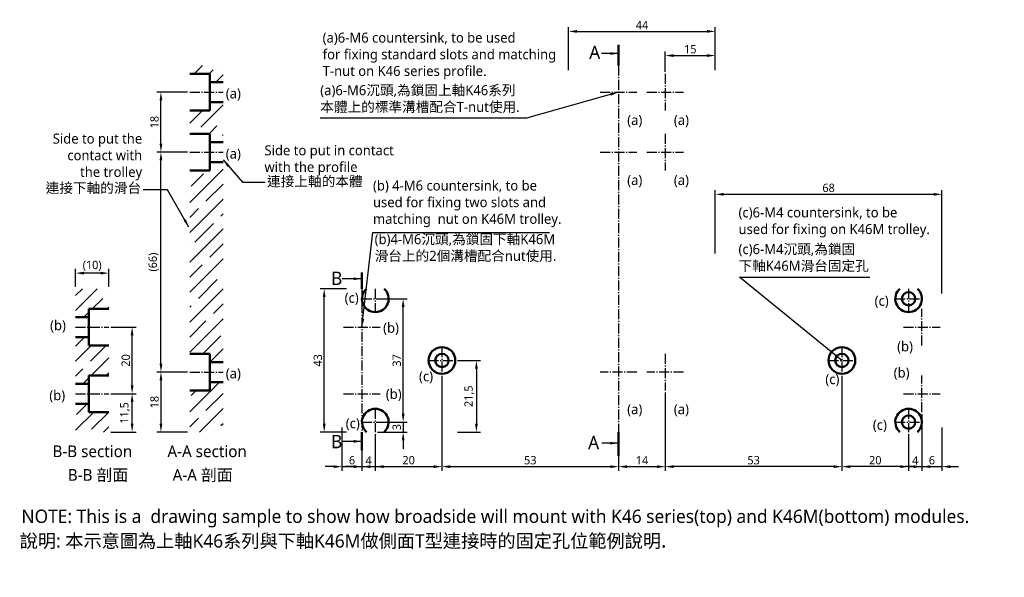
# Model space of a CAD drawing. Header units: millimetres. Extents: x 274 to 569, y 173 to 341.
import ezdxf

# ---------------------------------------------------------------- set-up
doc = ezdxf.new("R2010")
doc.units = ezdxf.units.MM
doc.linetypes.add('中心線3', pattern=[4.3, 3, -0.5, 0.3, -0.5])
doc.linetypes.add('中心線5', pattern=[7.2, 5, -1, 0.2, -1])
doc.layers.get('Defpoints').update_dxf_attribs({"color": 1})
doc.layers.add('中心線', color=5, linetype='中心線3')
doc.layers.add('標註線', color=3, linetype='Continuous')
doc.layers.add('外框線', color=7, linetype='Continuous', lineweight=50)
doc.styles.get("Standard").update_dxf_attribs({"font": 'msjh.ttf'})
doc.dimstyles.new('ISO-25', dxfattribs={"dimtxt": 2.5, "dimasz": 2.5, "dimexe": 1.25, "dimexo": 0.625, "dimtad": 1, "dimdec": 8, "dimtxsty": 'Standard', "dimcen": 2.5, "dimadec": 0, "dimazin": 0, "dimtfac": 1, "dimtdec": 8, "dimtmove": 0, "dimatfit": 3, "dimfxl": 0, "dimarcsym": 0})
pattern_1 = [(45, (-58.822, -132.352), (-4.49013, 4.49013), []), (45, (-54.3316, -132.352), (-4.49013, 4.49013), [7.9375, -1.5875, 0, -1.5875])]

# ---------------------------------------------------------------- blocks, each defined once
blk = doc.blocks.new('*D1')
at = {"layer": 'Defpoints', "color": 0}
for p in [(290.5, 264.64), (290.5, 259.94), (300.5, 259.94)]:
    blk.add_point(p, dxfattribs=at)
at = {"layer": '標註線', "color": 0, "lineweight": -2}
for p, q in [((290.5, 260.57), (290.5, 265.89)), ((300.5, 260.57), (300.5, 265.89)), ((298, 264.64), (293, 264.64))]:
    blk.add_line(p, q, dxfattribs=at)
at = {"layer": '標註線', "color": 0}
for points in [[(293, 265.05), (293, 264.22), (290.5, 264.64)], [(298, 265.05), (298, 264.22), (300.5, 264.64)]]:
    blk.add_solid(points, dxfattribs=at)
at = {"layer": '標註線', "color": 0, "insert": (295.5, 266.82), "char_height": 2.5, "attachment_point": 5}
blk.add_mtext('(10)', dxfattribs=at)
blk = doc.blocks.new('*D2')
at = {"layer": 'Defpoints', "color": 0}
for p in [(300.5, 228.44), (307.48, 228.44), (300.5, 216.94)]:
    blk.add_point(p, dxfattribs=at)
at = {"layer": '標註線', "color": 0, "lineweight": -2}
for p, q in [((301.13, 228.44), (308.73, 228.44)), ((307.48, 219.44), (307.48, 225.94)), ((301.13, 216.94), (308.73, 216.94))]:
    blk.add_line(p, q, dxfattribs=at)
at = {"layer": '標註線', "color": 0}
for points in [[(307.07, 225.94), (307.9, 225.94), (307.48, 228.44)], [(307.07, 219.44), (307.9, 219.44), (307.48, 216.94)]]:
    blk.add_solid(points, dxfattribs=at)
at = {"layer": '標註線', "color": 0, "insert": (305.35, 222.69), "char_height": 2.5, "attachment_point": 5, "rotation": 90}
blk.add_mtext('11,5', dxfattribs=at)
blk = doc.blocks.new('*D3')
at = {"layer": 'Defpoints', "color": 0}
for p in [(300.5, 248.44), (307.48, 248.44), (300.5, 228.44)]:
    blk.add_point(p, dxfattribs=at)
at = {"layer": '標註線', "color": 0, "lineweight": -2}
for p, q in [((301.13, 248.44), (308.73, 248.44)), ((307.48, 230.94), (307.48, 245.94)), ((301.13, 228.44), (308.73, 228.44))]:
    blk.add_line(p, q, dxfattribs=at)
at = {"layer": '標註線', "color": 0}
for points in [[(307.07, 245.94), (307.9, 245.94), (307.48, 248.44)], [(307.07, 230.94), (307.9, 230.94), (307.48, 228.44)]]:
    blk.add_solid(points, dxfattribs=at)
at = {"layer": '標註線', "color": 0, "insert": (305.57, 238.44), "char_height": 2.5, "attachment_point": 5, "rotation": 90}
blk.add_mtext('20', dxfattribs=at)
blk = doc.blocks.new('*D4')
at = {"layer": 'Defpoints', "color": 0}
for p in [(316.13, 318.94), (324.76, 318.94), (324.76, 300.94)]:
    blk.add_point(p, dxfattribs=at)
at = {"layer": '標註線', "color": 0, "lineweight": -2}
for p, q in [((324.14, 318.94), (314.88, 318.94)), ((316.13, 303.44), (316.13, 316.44)), ((324.14, 300.94), (314.88, 300.94))]:
    blk.add_line(p, q, dxfattribs=at)
at = {"layer": '標註線', "color": 0}
for points in [[(315.72, 316.44), (316.55, 316.44), (316.13, 318.94)], [(315.72, 303.44), (316.55, 303.44), (316.13, 300.94)]]:
    blk.add_solid(points, dxfattribs=at)
at = {"layer": '標註線', "color": 0, "insert": (314.21, 309.94), "char_height": 2.5, "attachment_point": 5, "rotation": 90}
blk.add_mtext('18', dxfattribs=at)
blk = doc.blocks.new('*D5')
at = {"layer": 'Defpoints', "color": 0}
for p in [(365.11, 259.94), (372.45, 259.94), (372.45, 216.94)]:
    blk.add_point(p, dxfattribs=at)
at = {"layer": '標註線', "color": 0, "lineweight": -2}
for p, q in [((371.82, 259.94), (363.86, 259.94)), ((365.11, 219.44), (365.11, 257.44)), ((371.82, 216.94), (363.86, 216.94))]:
    blk.add_line(p, q, dxfattribs=at)
at = {"layer": '標註線', "color": 0}
for points in [[(364.7, 257.44), (365.53, 257.44), (365.11, 259.94)], [(364.7, 219.44), (365.53, 219.44), (365.11, 216.94)]]:
    blk.add_solid(points, dxfattribs=at)
at = {"layer": '標註線', "color": 0, "insert": (363.2, 238.44), "char_height": 2.5, "attachment_point": 5, "rotation": 90}
blk.add_mtext('43', dxfattribs=at)
blk = doc.blocks.new('*D6')
at = {"layer": 'Defpoints', "color": 0}
for p in [(370.45, 218.94), (376.45, 216.94), (376.45, 206.57)]:
    blk.add_point(p, dxfattribs=at)
at = {"layer": '標註線', "color": 0, "lineweight": -2}
for p, q in [((370.45, 218.32), (370.45, 205.32)), ((376.45, 216.32), (376.45, 205.32)), ((367.95, 206.57), (365.45, 206.57)), ((370.45, 206.57), (376.45, 206.57)), ((378.95, 206.57), (381.45, 206.57))]:
    blk.add_line(p, q, dxfattribs=at)
at = {"layer": '標註線', "color": 0}
for points in [[(367.95, 206.99), (367.95, 206.15), (370.45, 206.57)], [(378.95, 206.99), (378.95, 206.15), (376.45, 206.57)]]:
    blk.add_solid(points, dxfattribs=at)
at = {"layer": '標註線', "color": 0, "insert": (373.45, 208.49), "char_height": 2.5, "attachment_point": 5}
blk.add_mtext('6', dxfattribs=at)
blk = doc.blocks.new('*D7')
at = {"layer": 'Defpoints', "color": 0}
for p in [(544.45, 222.94), (550.45, 218.94), (550.45, 206.57)]:
    blk.add_point(p, dxfattribs=at)
at = {"layer": '標註線', "color": 0, "lineweight": -2}
for p, q in [((544.45, 222.32), (544.45, 205.32)), ((550.45, 218.32), (550.45, 205.32)), ((541.95, 206.57), (539.45, 206.57)), ((544.45, 206.57), (550.45, 206.57)), ((552.95, 206.57), (555.45, 206.57))]:
    blk.add_line(p, q, dxfattribs=at)
at = {"layer": '標註線', "color": 0}
for points in [[(541.95, 206.99), (541.95, 206.15), (544.45, 206.57)], [(552.95, 206.99), (552.95, 206.15), (550.45, 206.57)]]:
    blk.add_solid(points, dxfattribs=at)
at = {"layer": '標註線', "color": 0, "insert": (547.45, 208.49), "char_height": 2.5, "attachment_point": 5}
blk.add_mtext('6', dxfattribs=at)
blk = doc.blocks.new('*D8')
at = {"layer": 'Defpoints', "color": 0}
for p in [(316.13, 300.94), (324.14, 300.94), (324.76, 234.94)]:
    blk.add_point(p, dxfattribs=at)
at = {"layer": '標註線', "color": 0, "lineweight": -2}
for p, q in [((323.51, 300.94), (314.88, 300.94)), ((316.13, 237.44), (316.13, 298.44)), ((324.14, 234.94), (314.88, 234.94))]:
    blk.add_line(p, q, dxfattribs=at)
at = {"layer": '標註線', "color": 0}
for points in [[(315.72, 298.44), (316.55, 298.44), (316.13, 300.94)], [(315.72, 237.44), (316.55, 237.44), (316.13, 234.94)]]:
    blk.add_solid(points, dxfattribs=at)
at = {"layer": '標註線', "color": 0, "insert": (313.95, 267.94), "char_height": 2.5, "attachment_point": 5, "rotation": 90}
blk.add_mtext('(66)', dxfattribs=at)
blk = doc.blocks.new('*D9')
at = {"layer": 'Defpoints', "color": 0}
for p in [(316.13, 234.94), (316.13, 216.94), (324.76, 216.94)]:
    blk.add_point(p, dxfattribs=at)
at = {"layer": '標註線', "color": 0, "lineweight": -2}
for p, q in [((315.51, 234.94), (314.88, 234.94)), ((316.13, 232.44), (316.13, 219.44)), ((324.14, 216.94), (314.88, 216.94))]:
    blk.add_line(p, q, dxfattribs=at)
at = {"layer": '標註線', "color": 0}
for points in [[(315.72, 232.44), (316.55, 232.44), (316.13, 234.94)], [(315.72, 219.44), (316.55, 219.44), (316.13, 216.94)]]:
    blk.add_solid(points, dxfattribs=at)
at = {"layer": '標註線', "color": 0, "insert": (314.21, 225.94), "char_height": 2.5, "attachment_point": 5, "rotation": 90}
blk.add_mtext('18', dxfattribs=at)
blk = doc.blocks.new('*D10')
at = {"layer": 'Defpoints', "color": 0}
for p in [(550.45, 288.28), (482.45, 269.94), (550.45, 257.94)]:
    blk.add_point(p, dxfattribs=at)
at = {"layer": '標註線', "color": 0, "lineweight": -2}
for p, q in [((482.45, 270.57), (482.45, 289.53)), ((550.45, 258.57), (550.45, 289.53)), ((484.95, 288.28), (547.95, 288.28))]:
    blk.add_line(p, q, dxfattribs=at)
at = {"layer": '標註線', "color": 0}
for points in [[(484.95, 288.7), (484.95, 287.86), (482.45, 288.28)], [(547.95, 288.7), (547.95, 287.86), (550.45, 288.28)]]:
    blk.add_solid(points, dxfattribs=at)
at = {"layer": '標註線', "color": 0, "insert": (516.45, 290.2), "char_height": 2.5, "attachment_point": 5}
blk.add_mtext('68', dxfattribs=at)
blk = doc.blocks.new('*D11')
at = {"layer": 'Defpoints', "color": 0}
for p in [(482.45, 329.91), (467.45, 324.44), (482.45, 324.94)]:
    blk.add_point(p, dxfattribs=at)
at = {"layer": '標註線', "color": 0, "lineweight": -2}
for p, q in [((467.45, 325.07), (467.45, 331.16)), ((482.45, 325.57), (482.45, 331.16)), ((469.95, 329.91), (479.95, 329.91))]:
    blk.add_line(p, q, dxfattribs=at)
at = {"layer": '標註線', "color": 0}
for points in [[(469.95, 330.33), (469.95, 329.49), (467.45, 329.91)], [(479.95, 330.33), (479.95, 329.49), (482.45, 329.91)]]:
    blk.add_solid(points, dxfattribs=at)
at = {"layer": '標註線', "color": 0, "insert": (474.95, 331.83), "char_height": 2.5, "attachment_point": 5}
blk.add_mtext('15', dxfattribs=at)
blk = doc.blocks.new('*D13')
at = {"layer": 'Defpoints', "color": 0}
for p in [(467.45, 229.44), (453.45, 216.94), (467.45, 206.57)]:
    blk.add_point(p, dxfattribs=at)
at = {"layer": '標註線', "color": 0, "lineweight": -2}
for p, q in [((467.45, 228.82), (467.45, 205.32)), ((453.45, 216.32), (453.45, 205.32)), ((455.95, 206.57), (464.95, 206.57))]:
    blk.add_line(p, q, dxfattribs=at)
at = {"layer": '標註線', "color": 0}
for points in [[(455.95, 206.99), (455.95, 206.15), (453.45, 206.57)], [(464.95, 206.99), (464.95, 206.15), (467.45, 206.57)]]:
    blk.add_solid(points, dxfattribs=at)
at = {"layer": '標註線', "color": 0, "insert": (460.45, 208.47), "char_height": 2.5, "attachment_point": 5}
blk.add_mtext('14', dxfattribs=at)
blk = doc.blocks.new('*D14')
at = {"layer": 'Defpoints', "color": 0}
for p in [(400.45, 234.44), (380.45, 216.94), (400.45, 206.57)]:
    blk.add_point(p, dxfattribs=at)
at = {"layer": '標註線', "color": 0, "lineweight": -2}
for p, q in [((400.45, 233.82), (400.45, 205.32)), ((380.45, 216.32), (380.45, 205.32)), ((382.95, 206.57), (397.95, 206.57))]:
    blk.add_line(p, q, dxfattribs=at)
at = {"layer": '標註線', "color": 0}
for points in [[(382.95, 206.99), (382.95, 206.15), (380.45, 206.57)], [(397.95, 206.99), (397.95, 206.15), (400.45, 206.57)]]:
    blk.add_solid(points, dxfattribs=at)
at = {"layer": '標註線', "color": 0, "insert": (390.45, 208.49), "char_height": 2.5, "attachment_point": 5}
blk.add_mtext('20', dxfattribs=at)
blk = doc.blocks.new('*D15')
at = {"layer": 'Defpoints', "color": 0}
for p in [(400.45, 234.44), (453.45, 216.94), (453.45, 206.57)]:
    blk.add_point(p, dxfattribs=at)
at = {"layer": '標註線', "color": 0, "lineweight": -2}
for p, q in [((400.45, 233.82), (400.45, 205.32)), ((453.45, 216.32), (453.45, 205.32)), ((402.95, 206.57), (450.95, 206.57))]:
    blk.add_line(p, q, dxfattribs=at)
at = {"layer": '標註線', "color": 0}
for points in [[(402.95, 206.99), (402.95, 206.15), (400.45, 206.57)], [(450.95, 206.99), (450.95, 206.15), (453.45, 206.57)]]:
    blk.add_solid(points, dxfattribs=at)
at = {"layer": '標註線', "color": 0, "insert": (426.95, 208.49), "char_height": 2.5, "attachment_point": 5}
blk.add_mtext('53', dxfattribs=at)
blk = doc.blocks.new('*D16')
at = {"layer": 'Defpoints', "color": 0}
for p in [(520.45, 234.44), (540.45, 216.94), (520.45, 206.57)]:
    blk.add_point(p, dxfattribs=at)
at = {"layer": '標註線', "color": 0, "lineweight": -2}
for p, q in [((520.45, 233.82), (520.45, 205.32)), ((540.45, 216.32), (540.45, 205.32)), ((537.95, 206.57), (522.95, 206.57))]:
    blk.add_line(p, q, dxfattribs=at)
at = {"layer": '標註線', "color": 0}
for points in [[(522.95, 206.99), (522.95, 206.15), (520.45, 206.57)], [(537.95, 206.99), (537.95, 206.15), (540.45, 206.57)]]:
    blk.add_solid(points, dxfattribs=at)
at = {"layer": '標註線', "color": 0, "insert": (530.45, 208.49), "char_height": 2.5, "attachment_point": 5}
blk.add_mtext('20', dxfattribs=at)
blk = doc.blocks.new('*D17')
at = {"layer": 'Defpoints', "color": 0}
for p in [(520.45, 234.44), (467.45, 229.44), (467.45, 206.57)]:
    blk.add_point(p, dxfattribs=at)
at = {"layer": '標註線', "color": 0, "lineweight": -2}
for p, q in [((520.45, 233.82), (520.45, 205.32)), ((467.45, 228.82), (467.45, 205.32)), ((517.95, 206.57), (469.95, 206.57))]:
    blk.add_line(p, q, dxfattribs=at)
at = {"layer": '標註線', "color": 0}
for points in [[(469.95, 206.99), (469.95, 206.15), (467.45, 206.57)], [(517.95, 206.99), (517.95, 206.15), (520.45, 206.57)]]:
    blk.add_solid(points, dxfattribs=at)
at = {"layer": '標註線', "color": 0, "insert": (493.95, 208.49), "char_height": 2.5, "attachment_point": 5}
blk.add_mtext('53', dxfattribs=at)
blk = doc.blocks.new('*D18')
at = {"layer": 'Defpoints', "color": 0}
for p in [(380.45, 256.94), (388.8, 256.94), (380.45, 219.94)]:
    blk.add_point(p, dxfattribs=at)
at = {"layer": '標註線', "color": 0, "lineweight": -2}
for p, q in [((381.07, 256.94), (390.05, 256.94)), ((388.8, 222.44), (388.8, 254.44)), ((381.07, 219.94), (390.05, 219.94))]:
    blk.add_line(p, q, dxfattribs=at)
at = {"layer": '標註線', "color": 0}
for points in [[(388.39, 254.44), (389.22, 254.44), (388.8, 256.94)], [(388.39, 222.44), (389.22, 222.44), (388.8, 219.94)]]:
    blk.add_solid(points, dxfattribs=at)
at = {"layer": '標註線', "color": 0, "insert": (386.89, 238.44), "char_height": 2.5, "attachment_point": 5, "rotation": 90}
blk.add_mtext('37', dxfattribs=at)
blk = doc.blocks.new('*D19')
at = {"layer": 'Defpoints', "color": 0}
for p in [(380.45, 219.94), (380.45, 216.94), (388.8, 216.94)]:
    blk.add_point(p, dxfattribs=at)
at = {"layer": '標註線', "color": 0, "lineweight": -2}
for p, q in [((388.8, 222.44), (388.8, 224.94)), ((381.07, 219.94), (390.05, 219.94)), ((388.8, 219.94), (388.8, 216.94)), ((381.07, 216.94), (390.05, 216.94)), ((388.8, 214.44), (388.8, 211.94))]:
    blk.add_line(p, q, dxfattribs=at)
at = {"layer": '標註線', "color": 0}
for points in [[(388.39, 222.44), (389.22, 222.44), (388.8, 219.94)], [(388.39, 214.44), (389.22, 214.44), (388.8, 216.94)]]:
    blk.add_solid(points, dxfattribs=at)
at = {"layer": '標註線', "color": 0, "insert": (386.89, 218.44), "char_height": 2.5, "attachment_point": 5, "rotation": 90}
blk.add_mtext('3', dxfattribs=at)
blk = doc.blocks.new('*D20')
at = {"layer": 'Defpoints', "color": 0}
for p in [(482.45, 337.16), (438.45, 324.94), (482.45, 324.94)]:
    blk.add_point(p, dxfattribs=at)
at = {"layer": '標註線', "color": 0, "lineweight": -2}
for p, q in [((438.45, 325.57), (438.45, 338.41)), ((440.95, 337.16), (479.95, 337.16)), ((482.45, 325.57), (482.45, 338.41))]:
    blk.add_line(p, q, dxfattribs=at)
at = {"layer": '標註線', "color": 0}
for points in [[(440.95, 337.58), (440.95, 336.74), (438.45, 337.16)], [(479.95, 337.58), (479.95, 336.74), (482.45, 337.16)]]:
    blk.add_solid(points, dxfattribs=at)
at = {"layer": '標註線', "color": 0, "insert": (460.45, 339.04), "char_height": 2.5, "attachment_point": 5}
blk.add_mtext('44', dxfattribs=at)
blk = doc.blocks.new('*D21')
at = {"layer": 'Defpoints', "color": 0}
for p in [(404.45, 238.44), (404.45, 216.94), (410.78, 216.94)]:
    blk.add_point(p, dxfattribs=at)
at = {"layer": '標註線', "color": 0, "lineweight": -2}
for p, q in [((405.07, 238.44), (412.03, 238.44)), ((410.78, 235.94), (410.78, 219.44)), ((405.07, 216.94), (412.03, 216.94))]:
    blk.add_line(p, q, dxfattribs=at)
at = {"layer": '標註線', "color": 0}
for points in [[(410.36, 235.94), (411.2, 235.94), (410.78, 238.44)], [(410.36, 219.44), (411.2, 219.44), (410.78, 216.94)]]:
    blk.add_solid(points, dxfattribs=at)
at = {"layer": '標註線', "color": 0, "insert": (408.65, 227.69), "char_height": 2.5, "attachment_point": 5, "rotation": 90}
blk.add_mtext('21,5', dxfattribs=at)
blk = doc.blocks.new('*D22')
at = {"layer": 'Defpoints', "color": 0}
for p in [(376.45, 216.94), (380.45, 216.94), (380.45, 206.57)]:
    blk.add_point(p, dxfattribs=at)
at = {"layer": '標註線', "color": 0, "lineweight": -2}
for p, q in [((376.45, 216.32), (376.45, 205.32)), ((380.45, 216.32), (380.45, 205.32)), ((373.95, 206.57), (371.45, 206.57)), ((376.45, 206.57), (380.45, 206.57)), ((382.95, 206.57), (385.45, 206.57))]:
    blk.add_line(p, q, dxfattribs=at)
at = {"layer": '標註線', "color": 0}
for points in [[(373.95, 206.99), (373.95, 206.15), (376.45, 206.57)], [(382.95, 206.99), (382.95, 206.15), (380.45, 206.57)]]:
    blk.add_solid(points, dxfattribs=at)
at = {"layer": '標註線', "color": 0, "insert": (378.45, 208.45), "char_height": 2.5, "attachment_point": 5}
blk.add_mtext('4', dxfattribs=at)
blk = doc.blocks.new('*D23')
at = {"layer": 'Defpoints', "color": 0}
for p in [(544.45, 222.94), (540.45, 216.94), (544.45, 206.57)]:
    blk.add_point(p, dxfattribs=at)
at = {"layer": '標註線', "color": 0, "lineweight": -2}
for p, q in [((544.45, 222.32), (544.45, 205.32)), ((540.45, 216.32), (540.45, 205.32)), ((537.95, 206.57), (535.45, 206.57)), ((540.45, 206.57), (544.45, 206.57)), ((546.95, 206.57), (549.45, 206.57))]:
    blk.add_line(p, q, dxfattribs=at)
at = {"layer": '標註線', "color": 0}
for points in [[(537.95, 206.99), (537.95, 206.15), (540.45, 206.57)], [(546.95, 206.99), (546.95, 206.15), (544.45, 206.57)]]:
    blk.add_solid(points, dxfattribs=at)
at = {"layer": '標註線', "color": 0, "insert": (542.45, 208.45), "char_height": 2.5, "attachment_point": 5}
blk.add_mtext('4', dxfattribs=at)

msp = doc.modelspace()

# ---------------------------------------------------------------- hatches: boundary and pattern name
h = msp.add_hatch()
h.set_pattern_fill('ANSI35', color=256, style=0)
h.set_pattern_definition(pattern_1)
h.paths.add_polyline_path([(330.76289318, 321.94400542), (334.76289318, 321.94400542), (334.76289318, 326.94400542), (324.76289318, 326.94400542), (324.76289318, 324.44400542), (330.76289318, 324.44400542)])
h = msp.add_hatch()
h.set_pattern_fill('ANSI35', color=256, style=0)
h.set_pattern_definition(pattern_1)
h.paths.add_polyline_path([(334.76289318, 315.94400542), (330.76289318, 315.94400542), (330.76289318, 313.44400542), (324.76289318, 313.44400542), (324.76289318, 308.44400542), (330.76289318, 308.44400542), (330.76289318, 305.94400542), (334.76289318, 305.94400542)])
h = msp.add_hatch()
h.set_pattern_fill('ANSI35', color=256, style=0)
h.set_pattern_definition([(45, (-45.157, -133.352), (-4.49013, 4.49013), []), (45, (-40.667, -133.352), (-4.49013, 4.49013), [7.9375, -1.5875, 0, -1.5875])])
h.paths.add_polyline_path([(300.50187442, 233.94400542), (300.50187442, 242.94400542), (294.50187442, 242.94400542), (294.50187442, 245.44400542), (290.50187442, 245.44400542), (290.50187442, 231.44400542), (294.50187442, 231.44400542), (294.50187442, 233.94400542)])

# ---------------------------------------------------------------- linework, layer by layer
at = {"lineweight": 50}
for p, q in [((324.76289318, 324.44400542), (330.76289318, 324.44400542)), ((330.76289318, 313.44400542), (330.76289318, 324.44400542)), ((330.76289318, 321.94400542), (334.76289318, 321.94400542)), ((324.76289318, 313.44400542), (330.76289318, 313.44400542)), ((330.76289318, 315.94400542), (334.76289318, 315.94400542)), ((324.76289318, 306.44400542), (330.76289318, 306.44400542)), ((330.76289318, 295.44400542), (330.76289318, 306.44400542)), ((330.76289318, 303.94400542), (334.76289318, 303.94400542)), ((324.76289318, 295.44400542), (330.76289318, 295.44400542)), ((330.76289318, 297.94400542), (334.76289318, 297.94400542)), ((290.50187442, 251.44400542), (294.50187442, 251.44400542)), ((294.50187442, 253.94400542), (294.50187442, 242.94400542)), ((294.50187442, 253.94400542), (300.50187442, 253.94400542)), ((290.50187442, 245.44400542), (294.50187442, 245.44400542)), ((294.50187442, 242.94400542), (300.50187442, 242.94400542)), ((324.76289318, 240.44400542), (330.76289318, 240.44400542)), ((330.76289318, 229.44400542), (330.76289318, 240.44400542)), ((330.76289318, 237.94400542), (334.76289318, 237.94400542)), ((294.50187442, 233.94400542), (294.50187442, 222.94400542)), ((294.50187442, 233.94400542), (300.50187442, 233.94400542)), ((290.50187442, 231.44400542), (294.50187442, 231.44400542)), ((330.76289318, 231.94400542), (334.76289318, 231.94400542)), ((324.76289318, 229.44400542), (330.76289318, 229.44400542)), ((290.50187442, 225.44400542), (294.50187442, 225.44400542)), ((294.50187442, 222.94400542), (300.50187442, 222.94400542))]:
    msp.add_line(p, q, dxfattribs=at)
for p, q in [((324.76289318, 285.84864646), (334.76289318, 295.84864646)), ((330.76289318, 296.33877258), (330.7725726, 296.348452)), ((325.15991252, 290.73579192), (328.86812603, 294.44400542)), ((329.65004058, 286.24566386), (334.76289318, 291.35851646)), ((324.76289318, 276.86839034), (334.76289318, 286.86839034)), ((324.76289318, 281.35851646), (327.40497655, 284.00059983)), ((328.52750857, 285.12313184), (328.52750857, 285.12313184)), ((334.14016864, 281.7555358), (334.76289318, 282.37826034)), ((324.76289318, 267.88813422), (334.76289318, 277.88813422)), ((326.28244454, 273.89781169), (331.89510461, 279.51047177)), ((333.01763663, 280.63300378), (333.01763663, 280.63300378)), ((325.15991252, 272.77527968), (325.15991252, 272.77527968)), ((330.7725726, 269.40768363), (334.76289318, 273.39800422)), ((324.76289318, 258.9078781), (334.76289318, 268.9078781)), ((324.76289318, 263.39800422), (328.52750857, 267.1626196)), ((329.65004058, 268.28515162), (329.65004058, 268.28515162)), ((334.14016864, 263.79502356), (334.14016864, 263.79502356)), ((327.40497655, 257.05983147), (333.01763663, 262.67249154)), ((290.50187442, 253.39963315), (297.04624668, 259.94400542)), ((290.50187442, 257.88975928), (292.55612056, 259.94400542)), ((295.53637668, 253.94400542), (298.65220273, 257.05983147)), ((299.77473474, 258.18236348), (299.77473474, 258.18236348)), ((324.76289318, 249.92762198), (334.76289318, 259.92762198)), ((300.02650281, 253.94400542), (300.50187442, 254.41937703)), ((324.76289318, 254.4177481), (325.15991252, 254.81476744)), ((326.28244454, 255.93729945), (326.28244454, 255.93729945)), ((331.89510461, 252.56970341), (334.76289318, 255.43749198)), ((293.03954265, 251.44717139), (294.50187442, 252.90950315)), ((330.7725726, 251.44717139), (330.7725726, 251.44717139)), ((324.76289318, 240.94736585), (334.76289318, 250.94736585)), ((324.76289318, 245.43749198), (329.65004058, 250.32463937)), ((328.74966275, 240.44400542), (334.14016864, 245.83451131)), ((330.76289318, 237.96710973), (334.76289318, 241.96710973)), ((324.76289318, 222.98685361), (333.72004499, 231.94400542)), ((325.15991252, 227.87399907), (326.72991887, 229.44400542)), ((329.65004058, 223.38387101), (334.76289318, 228.49672361)), ((290.79447862, 222.261339), (293.97714505, 225.44400542)), ((290.50187442, 217.47860867), (295.96727117, 222.94400542)), ((295.28460668, 217.77121094), (300.45740117, 222.94400542)), ((327.70030111, 216.94400542), (334.76289318, 224.00659749)), ((328.52750857, 222.261339), (328.52750857, 222.261339)), ((324.76289318, 218.49672361), (327.40497655, 221.13880698)), ((334.14016864, 218.89374295), (334.76289318, 219.51646749)), ((298.94752729, 216.94400542), (300.50187442, 218.49835255)), ((333.01763663, 217.77121094), (333.01763663, 217.77121094))]:
    msp.add_line(p, q)
at = {"layer": '中心線'}
for p, q in [((453.44803074, 326.94400542), (453.44803074, 216.94400542)), ((467.44803074, 324.44400542), (467.44803074, 313.44400542)), ((324.76289318, 318.94400542), (334.76289318, 318.94400542)), ((447.94803074, 318.94400542), (458.94803074, 318.94400542)), ((461.94803074, 318.94400542), (472.94803074, 318.94400542)), ((467.44803074, 306.44400542), (467.44803074, 295.44400542)), ((324.76289318, 300.94400542), (334.76289318, 300.94400542)), ((447.94803074, 300.94400542), (458.94803074, 300.94400542)), ((461.94803074, 300.94400542), (472.94803074, 300.94400542)), ((376.44803074, 259.94400542), (376.44803074, 216.94400542)), ((380.44803074, 259.94400542), (380.44803074, 252.94400542)), ((540.44803074, 259.94400542), (540.44803074, 252.94400542)), ((376.44803074, 256.94400542), (384.44803074, 256.94400542)), ((536.44803074, 256.94400542), (544.44803074, 256.94400542)), ((544.44803074, 242.94400542), (544.44803074, 253.94400542)), ((290.50187442, 248.44400542), (300.50187442, 248.44400542)), ((370.94803074, 248.44400542), (381.94803074, 248.44400542)), ((538.94803074, 248.44400542), (549.94803074, 248.44400542)), ((400.44803074, 242.44400542), (400.44803074, 234.44400542)), ((520.44803074, 242.44400542), (520.44803074, 234.44400542)), ((467.44803074, 240.44400542), (467.44803074, 229.44400542)), ((396.44803074, 238.44400542), (404.44803074, 238.44400542)), ((516.44803074, 238.44400542), (524.44803074, 238.44400542)), ((324.76289318, 234.94400542), (334.76289318, 234.94400542)), ((458.94803074, 234.94400542), (447.94803074, 234.94400542)), ((472.94803074, 234.94400542), (461.94803074, 234.94400542)), ((544.44803074, 222.94400542), (544.44803074, 233.94400542)), ((290.50187442, 228.44400542), (300.50187442, 228.44400542)), ((370.94803074, 228.44400542), (381.94803074, 228.44400542)), ((538.94803074, 228.44400542), (549.94803074, 228.44400542)), ((380.44803074, 223.94400542), (380.44803074, 216.94400542)), ((540.44803074, 223.94400542), (540.44803074, 216.94400542)), ((376.44803074, 219.94400542), (384.44803074, 219.94400542)), ((536.44803074, 219.94400542), (544.44803074, 219.94400542))]:
    msp.add_line(p, q, dxfattribs=at)
at = {"layer": '外框線'}
for centre, radius in [((540.44803074, 256.94400542), 2), ((400.44803074, 238.44400542), 4), ((520.44803074, 238.44400542), 4), ((400.44803074, 238.44400542), 2), ((520.44803074, 238.44400542), 2), ((540.44803074, 219.94400542), 2)]:
    msp.add_circle(centre, radius, dxfattribs=at)
for centre, start, end in [((380.44803074, 256.94400542), 131.4096221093, 48.5903778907), ((540.44803074, 256.94400542), 131.4096221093, 48.5903778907), ((380.44803074, 219.94400542), 311.4096221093, 228.5903778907), ((540.44803074, 219.94400542), 311.4096221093, 228.5903778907)]:
    msp.add_arc(centre, 4, start, end, dxfattribs=at)
at = {"layer": '標註線', "lineweight": 50}
for p, q in [((453.44803074, 326.94400542), (453.44803074, 333.09672659)), ((376.44803074, 259.94400542), (376.44803074, 264.86204296)), ((376.44803074, 216.94400542), (376.44803074, 211.50404433)), ((453.44803074, 216.94400542), (453.44803074, 210.30948138)), ((453.44803074, 216.94400542), (453.44803074, 209.78018968))]:
    msp.add_line(p, q, dxfattribs=at)

# ---------------------------------------------------------------- texts
for s, insert, char_height, attachment_point in [('(a)6-M6 countersink, to be used\\Pfor fixing standard slots and matching\\PT-nut on K46 series profile.', (364.64451808, 336.79481645), 3, 1), ('Side to put the\\Pcontact with\\Pthe trolley', (310.51103393, 292.48927354), 3, 9), ('Side to put in contact\\Pwith the profile', (347.19676777, 302.9766752), 3, 1), ('(b) 4-M6 countersink, to be \\Pused for fixing two slots and \\Pmatching  nut on K46M trolley.', (379.74917327, 292.42502637), 3, 1), ('(c)6-M4 countersink, to be\\Pused for fixing on K46M trolley.', (489.42072994, 284.35042034), 3, 1), ('NOTE: This is a  drawing sample to show how broadside will mount with K46 series(top) and K46M(bottom) modules.', (274.26709653, 193.66638407), 4, 1)]:
    msp.add_mtext(s, dxfattribs=dict(insert=insert, char_height=char_height, attachment_point=attachment_point))
at = {"linetype": '中心線5', "lineweight": 50, "insert": (283.60393177, 212.92019337), "char_height": 3.5, "width": 7.105427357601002e-15, "attachment_point": 1}
msp.add_mtext('B-B section', dxfattribs=at)
at = {"linetype": '中心線5', "lineweight": 50, "insert": (318.08273637, 212.92019337), "char_height": 3.5, "attachment_point": 1}
msp.add_mtext('A-A section', dxfattribs=at)
at = {"layer": '標註線', "linetype": '中心線5', "lineweight": 50, "char_height": 4, "attachment_point": 1}
for s, insert in [('A', (444.60558981, 332.86982343)), ('B', (367.16497954, 265.08673482)), ('B', (367.14843971, 216.09884648)), ('A', (444.27763658, 215.79927173))]:
    msp.add_mtext(s, dxfattribs=dict(at, insert=insert))
at = {"layer": '標註線', "char_height": 3}
for s, insert, attachment_point in [('(a)', (335.5849763, 320.05293745), 1), ('(a)6-M6沉頭,為鎖固上軸K46系列\\P本體上的標準溝槽配合T-nut使用.', (363.93474727, 321.02236669), 1), ('(a)', (456.01945398, 312.06523099), 1), ('(a)', (470.01945398, 312.06523099), 1), ('(a)', (335.5849763, 301.99922451), 1), ('連接下軸的滑台', (310.18054734, 288.34269468), 9), ('連接上軸的本體', (347.9869446, 293.68021336), 1), ('(a)', (456.01945398, 294.06523099), 1), ('(a)', (470.01945398, 294.06523099), 1), ('(b)4-M6沉頭,為鎖固下軸K46M\\P滑台上的2個溝槽配合nut使用.', (380.24917327, 276.32331074), 1), ('(c)6-M4沉頭,為鎖固\\P下軸K46M滑台固定孔', (489.42072994, 273.33585996), 1), ('(c)', (371.24566211, 258.7416368), 1), ('(c)', (530.25385122, 257.83735101), 1), ('(b)', (282.87794448, 250.48121432), 1), ('(b)', (382.79242883, 249.73288856), 1), ('(b)', (537.00461, 244.15367221), 1), ('(a)', (335.5849763, 236.05293745), 1), ('(b)', (535.98263886, 236.2933481), 1), ('(c)', (393.55946767, 235.1905638), 1), ('(c)', (515.4606033, 234.32511441), 1), ('(b)', (282.6472681, 229.49864058), 1), ('(b)', (383.59861243, 229.88434587), 1), ('(a)', (456.01945398, 225.31184593), 1), ('(a)', (470.01945398, 225.31184593), 1), ('(c)', (371.57915302, 221.09532307), 1), ('(c)', (529.71936342, 220.62573557), 1)]:
    msp.add_mtext(s, dxfattribs=dict(at, insert=insert, attachment_point=attachment_point))
at = {"layer": '標註線', "linetype": '中心線5', "lineweight": 50, "char_height": 3.5, "width": 2.486899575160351e-14, "attachment_point": 1}
for s, insert in [('B-B 剖面', (288.19583079, 205.82452572)), ('A-A 剖面', (319.64345923, 205.82452572))]:
    msp.add_mtext(s, dxfattribs=dict(at, insert=insert))
at = {"layer": '標註線', "insert": (273.7554788, 186.78729592), "char_height": 4.5, "width": 5.684341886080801e-14, "attachment_point": 1}
msp.add_mtext('{\\H0.88889x;說明: 本示意圖為上軸K46系列與下軸K46M做側面T型連接時的固定孔位範例說明}.', dxfattribs=at)

# ---------------------------------------------------------------- dimensions: what is measured, and where the dimension line sits
at = {"layer": '標註線'}
for base, p1, p2, picture, middle in [((482.4480307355, 337.1608997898), (438.4480307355, 324.9440054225), (482.4480307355, 324.9440054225), '*D20', (460.4480307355, 339.0358997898)), ((482.4480307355, 329.9101282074), (467.4480307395, 324.4440054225), (482.4480307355, 324.9440054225), '*D11', (474.9480307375, 331.834353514)), ((550.4480307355, 288.2801524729), (482.4480307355, 269.9440054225), (550.4480307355, 257.9440054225), '*D10', (516.4480307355, 290.1971150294)), ((467.4480307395, 206.5701480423), (453.4480307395, 216.9440054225), (467.4480307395, 229.4440054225), '*D13', (460.4480307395, 208.4733920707)), ((544.44803074, 206.57014804), (540.44803074, 216.94400542), (544.44803074, 222.94400542), '*D23', (542.44803074, 208.44514804)), ((550.4480307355, 206.5701480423), (544.4480307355, 222.9440054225), (550.4480307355, 218.9440054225), '*D7', (547.4480307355, 208.4871105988)), ((376.4480307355, 206.5701480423), (370.4480307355, 218.9440054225), (376.4480307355, 216.9440054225), '*D6', (373.4480307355, 208.4871105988)), ((380.44803074, 206.57014804), (376.44803074, 216.94400542), (380.44803074, 216.94400542), '*D22', (378.44803074, 208.44514804))]:
    dim = msp.add_linear_dim(base=base, p1=p1, p2=p2, dimstyle='ISO-25', dxfattribs=at)
    dim.commit()
    dim.dimension.update_dxf_attribs({"geometry": picture, "text_midpoint": middle})
for base, p1, p2, picture, middle in [((316.1339307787, 318.9440054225), (324.7628931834, 300.9440054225), (324.7628931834, 318.9440054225), '*D4', (314.209705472, 309.9440054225)), ((365.1131093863, 259.9440054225), (372.4480307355, 216.9440054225), (372.4480307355, 259.9440054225), '*D5', (363.1961468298, 238.4440054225)), ((388.802158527, 256.9440054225), (380.4480307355, 219.9440054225), (380.4480307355, 256.9440054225), '*D18', (386.8851959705, 238.4440054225)), ((307.4845435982, 248.4440054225), (300.5018744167, 228.4440054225), (300.5018744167, 248.4440054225), '*D3', (305.5675810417, 238.4440054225)), ((410.7813755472, 216.9440054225), (404.4480307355, 238.4440054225), (404.4480307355, 216.9440054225), '*D21', (408.6473374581, 227.6940054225)), ((316.1339307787, 216.9440054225), (316.1339307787, 234.9440054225), (324.7628931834, 216.9440054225), '*D9', (314.209705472, 225.9440054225)), ((307.4845435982, 228.4440054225), (300.5018744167, 216.9440054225), (300.5018744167, 228.4440054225), '*D2', (305.3505055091, 222.6940054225)), ((388.80215853, 216.94400542), (380.44803074, 219.94400542), (380.44803074, 216.94400542), '*D19', (386.88519597, 218.44400542))]:
    dim = msp.add_linear_dim(base=base, p1=p1, p2=p2, angle=90, dimstyle='ISO-25', dxfattribs=at)
    dim.commit()
    dim.dimension.update_dxf_attribs({"geometry": picture, "text_midpoint": middle})
for base, p1, p2, angle, text, picture, middle in [((316.13393078, 300.94400542), (324.76289318, 234.94400542), (324.13789318, 300.94400542), 90, '(66)', '*D8', (313.95389527, 267.94400542)), ((290.50187442, 264.63732101), (300.50187442, 259.94400542), (290.50187442, 259.94400542), 180, '(10)', '*D1', (295.50187442, 266.82461927))]:
    dim = msp.add_linear_dim(base=base, p1=p1, p2=p2, angle=angle, text=text, dimstyle='ISO-25', dxfattribs=at)
    dim.commit()
    dim.dimension.update_dxf_attribs({"geometry": picture, "text_midpoint": middle})
for base, p1, p2, picture, middle in [((400.4480307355, 206.5701480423), (380.4480307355, 216.9440054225), (400.4480307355, 234.4440054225), '*D14', (390.4480307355, 208.4871105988)), ((453.4480307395, 206.5701480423), (400.4480307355, 234.4440054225), (453.4480307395, 216.9440054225), '*D15', (426.9480307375, 208.4871105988)), ((467.4480307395, 206.5701480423), (520.4480307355, 234.4440054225), (467.4480307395, 229.4440054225), '*D17', (493.9480307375, 208.4871105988)), ((520.4480307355, 206.5701480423), (540.4480307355, 216.9440054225), (520.4480307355, 234.4440054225), '*D16', (530.4480307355, 208.4871105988))]:
    dim = msp.add_linear_dim(base=base, p1=p1, p2=p2, dimstyle='ISO-25', override={"dimtmove": 1}, dxfattribs=at)
    dim.commit()
    dim.dimension.update_dxf_attribs({"geometry": picture, "text_midpoint": middle})

# ---------------------------------------------------------------- leaders
for points in [[(453.44803074, 330.52185434), (448.34459456, 330.52185434)], [(453.44803074, 318.94400542), (425.83189581, 311.10726238), (363.90234633, 311.10726238)], [(376.44803074, 248.44400542), (379.74917327, 276.85218707), (432.70008128, 276.85218707)], [(376.43305591, 262.94148571), (370.47464696, 262.94148571)], [(520.44803074, 238.44400542), (489.66949101, 263.46383869), (528.83134949, 263.46383869)], [(376.44803074, 214.15530922), (370.38937677, 214.15530922)], [(453.44803074, 213.6060424), (448.40510092, 213.6060424)]]:
    msp.add_leader(points, dimstyle='ISO-25', override={"dimgap": 0.625, "dimtad": 0}, dxfattribs=at)
at = {"layer": '標註線', "annotation_type": 0, "has_hookline": 1}
for points, hookline_direction, text_width in [([(334.76289318, 298.65204294), (340.57715303, 291.93021336), (347.3619446, 291.93021336)], 0, 27.26533247), ([(324.53292965, 278.40471438), (318.08615643, 289.59269468), (310.80554734, 289.59269468)], 1, 27.29244674)]:
    msp.add_leader(points, dimstyle='ISO-25', override={"dimgap": 0.625, "dimtad": 0}, dxfattribs=dict(at, hookline_direction=hookline_direction, text_width=text_width))

doc.saveas('drawing.dxf')
